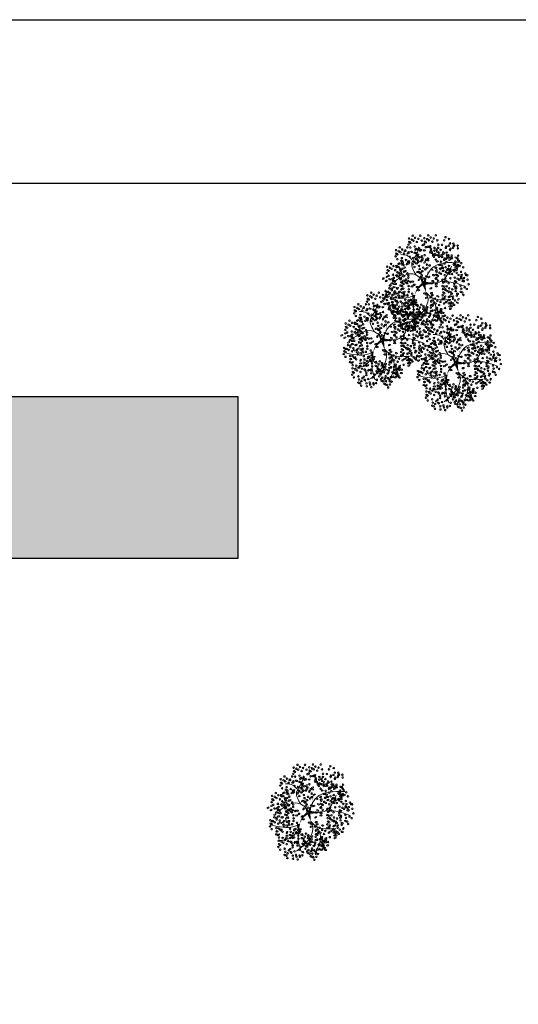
# Model space of a CAD drawing. Header units: millimetres. Extents: x 62 to 2583, y 6 to 513.
# Tile 14 of 20: x 2242 to 2266, y 465 to 513. Entities that reach past the tile are written whole.
import ezdxf

# ---------------------------------------------------------------- set-up
doc = ezdxf.new("R2010")
doc.units = ezdxf.units.MM
doc.linetypes.add('ACAD_ISO04W100', pattern=[30, 24, -3, 0, -3])
doc.layers.add('01 - Vegetación', color=3, linetype='Continuous', lineweight=0)
doc.layers.add('Cotas', color=3, linetype='Continuous')
doc.layers.add('PAREDE', color=6, linetype='Continuous')

# ---------------------------------------------------------------- blocks, each defined once
blk = doc.blocks.new('17')
at = {"layer": '01 - Vegetación'}
for points in [[(4495.84, 1680.23, 1.33, 0.0221, 0.199177), (4489.97, 1684.48, 0.0221, 0.0221, 1.224983)], [(4496.02, 1680.23, 1.33, 0.0221, 0.286986), (4500.47, 1683.82, 0.0221, 0.0221, -1.494927)], [(4496.02, 1679.76, 1.77, 0.0221, 0), (4491.39, 1678.53, 0.0221, 0.0221, 0)], [(4496.02, 1679.66, 1.77, 0.0221, 0), (4500.28, 1678.15, 0.0221, 0.0221, 0)], [(4496.4, 1679.85, 1.77, 0.0221, 0.074947), (4496.4, 1672.95, 0.0221, 0.0221, 0.762797)], [(4497.07, 1679.43, 0.133, 0.0221, 0.381476), (4512.91, 1682.47, 0.0221, 0.0221, -1.841687)]]:
    blk.add_lwpolyline(points, format="xyseb", dxfattribs=at)
for points in [[(4487.73, 1684.98), (4483.44, 1688.25), (4481.42, 1694.81)], [(4490, 1684.47), (4488.83, 1687.51), (4489.5, 1699.09)], [(4497.83, 1680.19), (4501.11, 1685.48), (4497.33, 1694.81)], [(4508.5, 1685.98), (4510.45, 1688), (4511.21, 1691.78)], [(4490, 1684.47), (4482.94, 1685.23), (4475.36, 1683.47)], [(4491.39, 1678.53), (4489.02, 1677.58), (4485.46, 1677.92), (4475.87, 1685.99)], [(4500.47, 1683.82), (4506.92, 1685.99), (4511.46, 1683.47), (4515.25, 1682.46)], [(4497.07, 1679.43), (4503.89, 1675.65), (4507.17, 1660.78)], [(4488.74, 1675.4), (4484.7, 1673.64), (4475.11, 1676.16)], [(4491.39, 1678.53), (4489, 1675.9), (4487.73, 1665.57)], [(4496.57, 1678.43), (4497.07, 1670.86), (4505.15, 1665.32)], [(4497.07, 1670.11), (4496.82, 1665.57), (4494.55, 1658.01)]]:
    blk.add_spline(points, degree=3, dxfattribs=at)
blk = doc.blocks.new('16')
at = {"layer": '01 - Vegetación'}
h = blk.add_hatch(color=40, dxfattribs=at)
h.set_gradient(color1=(255, 191, 0), color2=(223, 255, 127), rotation=180, centered=1, tint=1, name='INVSPHERICAL')
edge = h.paths.add_edge_path()
edge.add_ellipse((4538.847, 1678.642), major_axis=(-0.0033, 0.0777), ratio=0.578492, start_angle=0, end_angle=360, ccw=False)
edge = h.paths.add_edge_path()
edge.add_ellipse((4538.961, 1678.487), major_axis=(-0.0349, 0.0695), ratio=0.578492, start_angle=0, end_angle=360, ccw=False)
edge = h.paths.add_edge_path()
edge.add_ellipse((4538.69, 1678.926), major_axis=(-0.0594, 0.0503), ratio=0.578492, start_angle=0, end_angle=360, ccw=False)
edge = h.paths.add_edge_path()
edge.add_ellipse((4538.676, 1678.266), major_axis=(-0.0033, 0.0777), ratio=0.578492, start_angle=0, end_angle=360, ccw=False)
edge = h.paths.add_edge_path()
edge.add_ellipse((4541.23, 1679.281), major_axis=(0.0274, 0.0728), ratio=0.578492, start_angle=0, end_angle=360, ccw=False)
edge = h.paths.add_edge_path()
edge.add_ellipse((4540.829, 1679.36), major_axis=(-0.0349, 0.0695), ratio=0.578492, start_angle=0, end_angle=360, ccw=False)
edge = h.paths.add_edge_path()
edge.add_ellipse((4541.174, 1679.607), major_axis=(-0.0349, 0.0695), ratio=0.578492, start_angle=0, end_angle=360, ccw=False)
edge = h.paths.add_edge_path()
edge.add_ellipse((4541.072, 1679.421), major_axis=(0.0274, 0.0728), ratio=0.578492, start_angle=0, end_angle=360, ccw=False)
edge = h.paths.add_edge_path()
edge.add_ellipse((4540.113, 1679.632), major_axis=(-0.0349, 0.0695), ratio=0.578492, start_angle=0, end_angle=360, ccw=False)
edge = h.paths.add_edge_path()
edge.add_ellipse((4540.279, 1679.843), major_axis=(-0.0349, 0.0695), ratio=0.578492, start_angle=0, end_angle=360, ccw=False)
edge = h.paths.add_edge_path()
edge.add_ellipse((4540.165, 1679.999), major_axis=(-0.0033, 0.0777), ratio=0.578492, start_angle=0, end_angle=360, ccw=False)
edge = h.paths.add_edge_path()
edge.add_ellipse((4540.499, 1679.956), major_axis=(-0.0033, 0.0777), ratio=0.578492, start_angle=0, end_angle=360, ccw=False)
edge = h.paths.add_edge_path()
edge.add_ellipse((4540.629, 1679.513), major_axis=(-0.0594, 0.0503), ratio=0.578492, start_angle=0, end_angle=360, ccw=False)
edge = h.paths.add_edge_path()
edge.add_ellipse((4540.551, 1680.278), major_axis=(0.0274, 0.0728), ratio=0.578492, start_angle=0, end_angle=360, ccw=False)
edge = h.paths.add_edge_path()
edge.add_ellipse((4539.201, 1679.744), major_axis=(-0.0033, 0.0777), ratio=0.578492, start_angle=0, end_angle=360, ccw=False)
edge = h.paths.add_edge_path()
edge.add_ellipse((4539.14, 1679.893), major_axis=(0.0274, 0.0728), ratio=0.578492, start_angle=0, end_angle=360, ccw=False)
edge = h.paths.add_edge_path()
edge.add_ellipse((4539.208, 1680.126), major_axis=(-0.0033, 0.0777), ratio=0.578492, start_angle=0, end_angle=360, ccw=False)
edge = h.paths.add_edge_path()
edge.add_ellipse((4538.979, 1680.681), major_axis=(-0.0594, 0.0503), ratio=0.578492, start_angle=0, end_angle=360, ccw=False)
edge = h.paths.add_edge_path()
edge.add_ellipse((4538.577, 1680.728), major_axis=(-0.0033, 0.0777), ratio=0.578492, start_angle=0, end_angle=360, ccw=False)
edge = h.paths.add_edge_path()
edge.add_ellipse((4538.926, 1680.033), major_axis=(0.0274, 0.0728), ratio=0.578492, start_angle=0, end_angle=360, ccw=False)
edge = h.paths.add_edge_path()
edge.add_ellipse((4538.95, 1679.842), major_axis=(0.0274, 0.0728), ratio=0.578492, start_angle=0, end_angle=360, ccw=False)
edge = h.paths.add_edge_path()
edge.add_ellipse((4538.621, 1680.191), major_axis=(-0.0349, 0.0695), ratio=0.578492, start_angle=0, end_angle=360, ccw=False)
edge = h.paths.add_edge_path()
edge.add_ellipse((4538.328, 1680.411), major_axis=(0.0274, 0.0728), ratio=0.578492, start_angle=0, end_angle=360, ccw=False)
edge = h.paths.add_edge_path()
edge.add_ellipse((4538.283, 1680.138), major_axis=(-0.0594, 0.0503), ratio=0.578492, start_angle=0, end_angle=360, ccw=False)
edge = h.paths.add_edge_path()
edge.add_ellipse((4538.32, 1679.993), major_axis=(-0.0594, 0.0503), ratio=0.578492, start_angle=0, end_angle=360, ccw=False)
edge = h.paths.add_edge_path()
edge.add_ellipse((4538.755, 1680.687), major_axis=(-0.0033, 0.0777), ratio=0.578492, start_angle=0, end_angle=360, ccw=False)
edge = h.paths.add_edge_path()
edge.add_ellipse((4538.834, 1681.261), major_axis=(-0.0349, 0.0695), ratio=0.578492, start_angle=0, end_angle=360, ccw=False)
edge = h.paths.add_edge_path()
edge.add_ellipse((4539.054, 1681.374), major_axis=(-0.0033, 0.0777), ratio=0.578492, start_angle=0, end_angle=360, ccw=False)
edge = h.paths.add_edge_path()
edge.add_ellipse((4539.147, 1681.076), major_axis=(-0.0594, 0.0503), ratio=0.578492, start_angle=0, end_angle=360, ccw=False)
edge = h.paths.add_edge_path()
edge.add_ellipse((4539.52, 1680.541), major_axis=(-0.0033, 0.0777), ratio=0.578492, start_angle=0, end_angle=360, ccw=False)
edge = h.paths.add_edge_path()
edge.add_ellipse((4539.459, 1680.689), major_axis=(0.0274, 0.0728), ratio=0.578492, start_angle=0, end_angle=360, ccw=False)
edge = h.paths.add_edge_path()
edge.add_ellipse((4539.527, 1680.923), major_axis=(-0.0033, 0.0777), ratio=0.578492, start_angle=0, end_angle=360, ccw=False)
edge = h.paths.add_edge_path()
edge.add_ellipse((4539.265, 1681.244), major_axis=(0.0274, 0.0728), ratio=0.578492, start_angle=0, end_angle=360, ccw=False)
edge = h.paths.add_edge_path()
edge.add_ellipse((4539.188, 1677.478), major_axis=(-0.0594, 0.0503), ratio=0.578492, start_angle=0, end_angle=360, ccw=False)
edge = h.paths.add_edge_path()
edge.add_ellipse((4539.473, 1678.19), major_axis=(0.0274, 0.0728), ratio=0.578492, start_angle=0, end_angle=360, ccw=False)
edge = h.paths.add_edge_path()
edge.add_ellipse((4540.696, 1678.325), major_axis=(0.0274, 0.0728), ratio=0.578492, start_angle=0, end_angle=360, ccw=False)
edge = h.paths.add_edge_path()
edge.add_ellipse((4540.33, 1678.305), major_axis=(-0.0033, 0.0777), ratio=0.578492, start_angle=0, end_angle=360, ccw=False)
edge = h.paths.add_edge_path()
edge.add_ellipse((4540.174, 1678.307), major_axis=(-0.0033, 0.0777), ratio=0.578492, start_angle=0, end_angle=360, ccw=False)
edge = h.paths.add_edge_path()
edge.add_ellipse((4540.488, 1677.717), major_axis=(-0.0594, 0.0503), ratio=0.578492, start_angle=0, end_angle=360, ccw=False)
edge = h.paths.add_edge_path()
edge.add_ellipse((4540.676, 1677.675), major_axis=(-0.0594, 0.0503), ratio=0.578492, start_angle=0, end_angle=360, ccw=False)
edge = h.paths.add_edge_path()
edge.add_ellipse((4539.469, 1677.341), major_axis=(-0.0033, 0.0777), ratio=0.578492, start_angle=0, end_angle=360, ccw=False)
edge = h.paths.add_edge_path()
edge.add_ellipse((4539.773, 1677.406), major_axis=(-0.0594, 0.0503), ratio=0.578492, start_angle=0, end_angle=360, ccw=False)
edge = h.paths.add_edge_path()
edge.add_ellipse((4539.631, 1677.23), major_axis=(-0.0349, 0.0695), ratio=0.578492, start_angle=0, end_angle=360, ccw=False)
edge = h.paths.add_edge_path()
edge.add_ellipse((4539.445, 1677.695), major_axis=(-0.0594, 0.0503), ratio=0.578492, start_angle=0, end_angle=360, ccw=False)
edge = h.paths.add_edge_path()
edge.add_ellipse((4542.676, 1679.136), major_axis=(-0.0033, 0.0777), ratio=0.578492, start_angle=0, end_angle=360, ccw=False)
edge = h.paths.add_edge_path()
edge.add_ellipse((4542.661, 1679.428), major_axis=(-0.0033, 0.0777), ratio=0.578492, start_angle=0, end_angle=360, ccw=False)
edge = h.paths.add_edge_path()
edge.add_ellipse((4542.742, 1679.554), major_axis=(-0.0033, 0.0777), ratio=0.578492, start_angle=0, end_angle=360, ccw=False)
edge = h.paths.add_edge_path()
edge.add_ellipse((4542.776, 1679.728), major_axis=(-0.0349, 0.0695), ratio=0.578492, start_angle=0, end_angle=360, ccw=False)
edge = h.paths.add_edge_path()
edge.add_ellipse((4542.477, 1679.745), major_axis=(0.0274, 0.0728), ratio=0.578492, start_angle=0, end_angle=360, ccw=False)
edge = h.paths.add_edge_path()
edge.add_ellipse((4542.578, 1680.02), major_axis=(0.0274, 0.0728), ratio=0.578492, start_angle=0, end_angle=360, ccw=False)
edge = h.paths.add_edge_path()
edge.add_ellipse((4542.466, 1680.268), major_axis=(-0.0349, 0.0695), ratio=0.578492, start_angle=0, end_angle=360, ccw=False)
edge = h.paths.add_edge_path()
edge.add_ellipse((4542.632, 1680.479), major_axis=(-0.0349, 0.0695), ratio=0.578492, start_angle=0, end_angle=360, ccw=False)
edge = h.paths.add_edge_path()
edge.add_ellipse((4542.359, 1679.577), major_axis=(-0.0594, 0.0503), ratio=0.578492, start_angle=0, end_angle=360, ccw=False)
edge = h.paths.add_edge_path()
edge.add_ellipse((4542.171, 1679.619), major_axis=(-0.0594, 0.0503), ratio=0.578492, start_angle=0, end_angle=360, ccw=False)
edge = h.paths.add_edge_path()
edge.add_ellipse((4542.246, 1679.328), major_axis=(-0.0594, 0.0503), ratio=0.578492, start_angle=0, end_angle=360, ccw=False)
edge = h.paths.add_edge_path()
edge.add_ellipse((4542.369, 1678.498), major_axis=(0.0274, 0.0728), ratio=0.578492, start_angle=0, end_angle=360, ccw=False)
edge = h.paths.add_edge_path()
edge.add_ellipse((4542.902, 1678.749), major_axis=(-0.0349, 0.0695), ratio=0.578492, start_angle=0, end_angle=360, ccw=False)
edge = h.paths.add_edge_path()
edge.add_ellipse((4542.925, 1678.897), major_axis=(-0.0349, 0.0695), ratio=0.578492, start_angle=0, end_angle=360, ccw=False)
edge = h.paths.add_edge_path()
edge.add_ellipse((4542.628, 1678.671), major_axis=(-0.0033, 0.0777), ratio=0.578492, start_angle=0, end_angle=360, ccw=False)
edge = h.paths.add_edge_path()
edge.add_ellipse((4542.11, 1678.896), major_axis=(-0.0349, 0.0695), ratio=0.578492, start_angle=0, end_angle=360, ccw=False)
edge = h.paths.add_edge_path()
edge.add_ellipse((4542.34, 1678.18), major_axis=(-0.0349, 0.0695), ratio=0.578492, start_angle=0, end_angle=360, ccw=False)
edge = h.paths.add_edge_path()
edge.add_ellipse((4538.137, 1679.191), major_axis=(-0.0349, 0.0695), ratio=0.578492, start_angle=0, end_angle=360, ccw=False)
edge = h.paths.add_edge_path()
edge.add_ellipse((4538.099, 1678.758), major_axis=(-0.0594, 0.0503), ratio=0.578492, start_angle=0, end_angle=360, ccw=False)
edge = h.paths.add_edge_path()
edge.add_ellipse((4537.796, 1678.552), major_axis=(0.0274, 0.0728), ratio=0.578492, start_angle=0, end_angle=360, ccw=False)
edge = h.paths.add_edge_path()
edge.add_ellipse((4537.776, 1678.277), major_axis=(-0.0033, 0.0777), ratio=0.578492, start_angle=0, end_angle=360, ccw=False)
edge = h.paths.add_edge_path()
edge.add_ellipse((4539.181, 1678.6), major_axis=(-0.0033, 0.0777), ratio=0.578492, start_angle=0, end_angle=360, ccw=False)
edge = h.paths.add_edge_path()
edge.add_ellipse((4538.502, 1678.968), major_axis=(-0.0594, 0.0503), ratio=0.578492, start_angle=0, end_angle=360, ccw=False)
edge = h.paths.add_edge_path()
edge.add_ellipse((4538.615, 1679.216), major_axis=(-0.0594, 0.0503), ratio=0.578492, start_angle=0, end_angle=360, ccw=False)
edge = h.paths.add_edge_path()
edge.add_ellipse((4538.188, 1679.557), major_axis=(-0.0033, 0.0777), ratio=0.578492, start_angle=0, end_angle=360, ccw=False)
edge = h.paths.add_edge_path()
edge.add_ellipse((4538.203, 1679.265), major_axis=(-0.0033, 0.0777), ratio=0.578492, start_angle=0, end_angle=360, ccw=False)
edge = h.paths.add_edge_path()
edge.add_ellipse((4538.285, 1679.391), major_axis=(-0.0033, 0.0777), ratio=0.578492, start_angle=0, end_angle=360, ccw=False)
edge = h.paths.add_edge_path()
edge.add_ellipse((4538.856, 1679.647), major_axis=(-0.0349, 0.0695), ratio=0.578492, start_angle=0, end_angle=360, ccw=False)
edge = h.paths.add_edge_path()
edge.add_ellipse((4538.272, 1678.751), major_axis=(0.0274, 0.0728), ratio=0.578492, start_angle=0, end_angle=360, ccw=False)
edge = h.paths.add_edge_path()
edge.add_ellipse((4540.863, 1678.985), major_axis=(0.0274, 0.0728), ratio=0.578492, start_angle=0, end_angle=360, ccw=False)
edge = h.paths.add_edge_path()
edge.add_ellipse((4540.823, 1678.811), major_axis=(-0.0349, 0.0695), ratio=0.578492, start_angle=0, end_angle=360, ccw=False)
edge = h.paths.add_edge_path()
edge.add_ellipse((4541.446, 1678.949), major_axis=(-0.0349, 0.0695), ratio=0.578492, start_angle=0, end_angle=360, ccw=False)
edge = h.paths.add_edge_path()
edge.add_ellipse((4540.434, 1680.393), major_axis=(-0.0033, 0.0777), ratio=0.578492, start_angle=0, end_angle=360, ccw=False)
edge = h.paths.add_edge_path()
edge.add_ellipse((4540.419, 1680.685), major_axis=(-0.0033, 0.0777), ratio=0.578492, start_angle=0, end_angle=360, ccw=False)
edge = h.paths.add_edge_path()
edge.add_ellipse((4539.773, 1680.547), major_axis=(-0.0349, 0.0695), ratio=0.578492, start_angle=0, end_angle=360, ccw=False)
edge = h.paths.add_edge_path()
edge.add_ellipse((4539.782, 1680.87), major_axis=(-0.0349, 0.0695), ratio=0.578492, start_angle=0, end_angle=360, ccw=False)
edge = h.paths.add_edge_path()
edge.add_ellipse((4539.668, 1681.126), major_axis=(0.0274, 0.0728), ratio=0.578492, start_angle=0, end_angle=360, ccw=False)
edge = h.paths.add_edge_path()
edge.add_ellipse((4540.336, 1681.276), major_axis=(0.0274, 0.0728), ratio=0.578492, start_angle=0, end_angle=360, ccw=False)
edge = h.paths.add_edge_path()
edge.add_ellipse((4540.381, 1681.413), major_axis=(-0.0349, 0.0695), ratio=0.578492, start_angle=0, end_angle=360, ccw=False)
edge = h.paths.add_edge_path()
edge.add_ellipse((4540.225, 1681.525), major_axis=(-0.0349, 0.0695), ratio=0.578492, start_angle=0, end_angle=360, ccw=False)
edge = h.paths.add_edge_path()
edge.add_ellipse((4540.009, 1681.424), major_axis=(-0.0033, 0.0777), ratio=0.578492, start_angle=0, end_angle=360, ccw=False)
edge = h.paths.add_edge_path()
edge.add_ellipse((4540.106, 1681.258), major_axis=(-0.0033, 0.0777), ratio=0.578492, start_angle=0, end_angle=360, ccw=False)
edge = h.paths.add_edge_path()
edge.add_ellipse((4540.036, 1680.989), major_axis=(-0.0594, 0.0503), ratio=0.578492, start_angle=0, end_angle=360, ccw=False)
edge = h.paths.add_edge_path()
edge.add_ellipse((4539.967, 1680.73), major_axis=(-0.0594, 0.0503), ratio=0.578492, start_angle=0, end_angle=360, ccw=False)
edge = h.paths.add_edge_path()
edge.add_ellipse((4541.92, 1680.217), major_axis=(-0.0033, 0.0777), ratio=0.578492, start_angle=0, end_angle=360, ccw=False)
edge = h.paths.add_edge_path()
edge.add_ellipse((4541.222, 1680.466), major_axis=(-0.0349, 0.0695), ratio=0.578492, start_angle=0, end_angle=360, ccw=False)
edge = h.paths.add_edge_path()
edge.add_ellipse((4541.387, 1680.676), major_axis=(-0.0349, 0.0695), ratio=0.578492, start_angle=0, end_angle=360, ccw=False)
edge = h.paths.add_edge_path()
edge.add_ellipse((4541.251, 1680.784), major_axis=(0.0274, 0.0728), ratio=0.578492, start_angle=0, end_angle=360, ccw=False)
edge = h.paths.add_edge_path()
edge.add_ellipse((4541.818, 1680.659), major_axis=(0.0274, 0.0728), ratio=0.578492, start_angle=0, end_angle=360, ccw=False)
edge = h.paths.add_edge_path()
edge.add_ellipse((4541.942, 1680.743), major_axis=(0.0274, 0.0728), ratio=0.578492, start_angle=0, end_angle=360, ccw=False)
edge = h.paths.add_edge_path()
edge.add_ellipse((4541.762, 1680.886), major_axis=(-0.0349, 0.0695), ratio=0.578492, start_angle=0, end_angle=360, ccw=False)
edge = h.paths.add_edge_path()
edge.add_ellipse((4541.592, 1681.082), major_axis=(-0.0033, 0.0777), ratio=0.578492, start_angle=0, end_angle=360, ccw=False)
edge = h.paths.add_edge_path()
edge.add_ellipse((4541.511, 1680.956), major_axis=(-0.0033, 0.0777), ratio=0.578492, start_angle=0, end_angle=360, ccw=False)
edge = h.paths.add_edge_path()
edge.add_ellipse((4541.775, 1680.201), major_axis=(-0.0594, 0.0503), ratio=0.578492, start_angle=0, end_angle=360, ccw=False)
edge = h.paths.add_edge_path()
edge.add_ellipse((4541.737, 1680.346), major_axis=(-0.0594, 0.0503), ratio=0.578492, start_angle=0, end_angle=360, ccw=False)
edge = h.paths.add_edge_path()
edge.add_ellipse((4541.843, 1679.118), major_axis=(-0.0594, 0.0503), ratio=0.578492, start_angle=0, end_angle=360, ccw=False)
edge = h.paths.add_edge_path()
edge.add_ellipse((4541.881, 1679.551), major_axis=(-0.0349, 0.0695), ratio=0.578492, start_angle=0, end_angle=360, ccw=False)
edge = h.paths.add_edge_path()
edge.add_ellipse((4542.015, 1679.29), major_axis=(-0.0349, 0.0695), ratio=0.578492, start_angle=0, end_angle=360, ccw=False)
edge = h.paths.add_edge_path()
edge.add_ellipse((4541.91, 1679.869), major_axis=(0.0274, 0.0728), ratio=0.578492, start_angle=0, end_angle=360, ccw=False)
edge = h.paths.add_edge_path()
edge.add_ellipse((4541.769, 1679.666), major_axis=(-0.0033, 0.0777), ratio=0.578492, start_angle=0, end_angle=360, ccw=False)
edge = h.paths.add_edge_path()
edge.add_ellipse((4539.676, 1679.115), major_axis=(-0.0033, 0.0777), ratio=0.578492, start_angle=0, end_angle=360, ccw=False)
edge = h.paths.add_edge_path()
edge.add_ellipse((4539.594, 1678.989), major_axis=(-0.0033, 0.0777), ratio=0.578492, start_angle=0, end_angle=360, ccw=False)
edge = h.paths.add_edge_path()
edge.add_ellipse((4539.898, 1679.531), major_axis=(-0.0033, 0.0777), ratio=0.578492, start_angle=0, end_angle=360, ccw=False)
edge = h.paths.add_edge_path()
edge.add_ellipse((4539.697, 1678.641), major_axis=(-0.0349, 0.0695), ratio=0.578492, start_angle=0, end_angle=360, ccw=False)
edge = h.paths.add_edge_path()
edge.add_ellipse((4539.398, 1678.691), major_axis=(-0.0349, 0.0695), ratio=0.578492, start_angle=0, end_angle=360, ccw=False)
edge = h.paths.add_edge_path()
edge.add_ellipse((4539.555, 1678.579), major_axis=(-0.0349, 0.0695), ratio=0.578492, start_angle=0, end_angle=360, ccw=False)
edge = h.paths.add_edge_path()
edge.add_ellipse((4540.714, 1679.167), major_axis=(0.0274, 0.0728), ratio=0.578492, start_angle=0, end_angle=360, ccw=False)
edge = h.paths.add_edge_path()
edge.add_ellipse((4540.549, 1681.79), major_axis=(-0.0349, 0.0695), ratio=0.578492, start_angle=0, end_angle=360, ccw=False)
edge = h.paths.add_edge_path()
edge.add_ellipse((4540.715, 1682.001), major_axis=(-0.0349, 0.0695), ratio=0.578492, start_angle=0, end_angle=360, ccw=False)
edge = h.paths.add_edge_path()
edge.add_ellipse((4540.848, 1681.741), major_axis=(-0.0349, 0.0695), ratio=0.578492, start_angle=0, end_angle=360, ccw=False)
edge = h.paths.add_edge_path()
edge.add_ellipse((4540.661, 1681.542), major_axis=(0.0274, 0.0728), ratio=0.578492, start_angle=0, end_angle=360, ccw=False)
edge = h.paths.add_edge_path()
edge.add_ellipse((4540.684, 1681.351), major_axis=(0.0274, 0.0728), ratio=0.578492, start_angle=0, end_angle=360, ccw=False)
edge = h.paths.add_edge_path()
edge.add_ellipse((4540.56, 1681.267), major_axis=(0.0274, 0.0728), ratio=0.578492, start_angle=0, end_angle=360, ccw=False)
edge = h.paths.add_edge_path()
edge.add_ellipse((4540.528, 1678.539), major_axis=(0.0274, 0.0728), ratio=0.578492, start_angle=0, end_angle=360, ccw=False)
edge = h.paths.add_edge_path()
edge.add_ellipse((4540.38, 1678.647), major_axis=(0.0274, 0.0728), ratio=0.578492, start_angle=0, end_angle=360, ccw=False)
edge = h.paths.add_edge_path()
edge.add_ellipse((4540.034, 1678.678), major_axis=(-0.0349, 0.0695), ratio=0.578492, start_angle=0, end_angle=360, ccw=False)
edge = h.paths.add_edge_path()
edge.add_ellipse((4540.944, 1678.493), major_axis=(0.0274, 0.0728), ratio=0.578492, start_angle=0, end_angle=360, ccw=False)
edge = h.paths.add_edge_path()
edge.add_ellipse((4541.625, 1678.77), major_axis=(-0.0349, 0.0695), ratio=0.578492, start_angle=0, end_angle=360, ccw=False)
edge = h.paths.add_edge_path()
edge.add_ellipse((4541.994, 1678.887), major_axis=(0.0274, 0.0728), ratio=0.578492, start_angle=0, end_angle=360, ccw=False)
edge = h.paths.add_edge_path()
edge.add_ellipse((4541.336, 1678.598), major_axis=(0.0274, 0.0728), ratio=0.578492, start_angle=0, end_angle=360, ccw=False)
edge = h.paths.add_edge_path()
edge.add_ellipse((4539.381, 1678.993), major_axis=(-0.0349, 0.0695), ratio=0.578492, start_angle=0, end_angle=360, ccw=False)
edge = h.paths.add_edge_path()
edge.add_ellipse((4540.938, 1681.079), major_axis=(-0.0033, 0.0777), ratio=0.578492, start_angle=0, end_angle=360, ccw=False)
edge = h.paths.add_edge_path()
edge.add_ellipse((4540.699, 1680.759), major_axis=(-0.0594, 0.0503), ratio=0.578492, start_angle=0, end_angle=360, ccw=False)
edge = h.paths.add_edge_path()
edge.add_ellipse((4540.908, 1680.857), major_axis=(-0.0349, 0.0695), ratio=0.578492, start_angle=0, end_angle=360, ccw=False)
edge = h.paths.add_edge_path()
edge.add_ellipse((4540.863, 1680.561), major_axis=(-0.0349, 0.0695), ratio=0.578492, start_angle=0, end_angle=360, ccw=False)
edge = h.paths.add_edge_path()
edge.add_ellipse((4540.564, 1680.61), major_axis=(-0.0349, 0.0695), ratio=0.578492, start_angle=0, end_angle=360, ccw=False)
edge = h.paths.add_edge_path()
edge.add_ellipse((4539.771, 1681.729), major_axis=(-0.0349, 0.0695), ratio=0.578492, start_angle=0, end_angle=360, ccw=False)
edge = h.paths.add_edge_path()
edge.add_ellipse((4540.968, 1678.302), major_axis=(0.0274, 0.0728), ratio=0.578492, start_angle=0, end_angle=360, ccw=False)
edge = h.paths.add_edge_path()
edge.add_ellipse((4541.908, 1678.227), major_axis=(-0.0033, 0.0777), ratio=0.578492, start_angle=0, end_angle=360, ccw=False)
edge = h.paths.add_edge_path()
edge.add_ellipse((4541.283, 1678.297), major_axis=(-0.0349, 0.0695), ratio=0.578492, start_angle=0, end_angle=360, ccw=False)
edge = h.paths.add_edge_path()
edge.add_ellipse((4541.463, 1678.333), major_axis=(-0.0349, 0.0695), ratio=0.578492, start_angle=0, end_angle=360, ccw=False)
edge = h.paths.add_edge_path()
edge.add_ellipse((4538.021, 1678.159), major_axis=(0.0274, 0.0728), ratio=0.578492, start_angle=0, end_angle=360, ccw=False)
edge = h.paths.add_edge_path()
edge.add_ellipse((4537.772, 1677.992), major_axis=(0.0274, 0.0728), ratio=0.578492, start_angle=0, end_angle=360, ccw=False)
edge = h.paths.add_edge_path()
edge.add_ellipse((4538.082, 1677.841), major_axis=(-0.0033, 0.0777), ratio=0.578492, start_angle=0, end_angle=360, ccw=False)
edge = h.paths.add_edge_path()
edge.add_ellipse((4538.572, 1677.966), major_axis=(-0.0349, 0.0695), ratio=0.578492, start_angle=0, end_angle=360, ccw=False)
edge = h.paths.add_edge_path()
edge.add_ellipse((4538.311, 1677.99), major_axis=(0.0274, 0.0728), ratio=0.578492, start_angle=0, end_angle=360, ccw=False)
edge = h.paths.add_edge_path()
edge.add_ellipse((4538.394, 1678.174), major_axis=(0.0274, 0.0728), ratio=0.578492, start_angle=0, end_angle=360, ccw=False)
edge = h.paths.add_edge_path()
edge.add_ellipse((4538.776, 1677.355), major_axis=(-0.0349, 0.0695), ratio=0.578492, start_angle=0, end_angle=360, ccw=False)
edge = h.paths.add_edge_path()
edge.add_ellipse((4538.597, 1677.319), major_axis=(-0.0349, 0.0695), ratio=0.578492, start_angle=0, end_angle=360, ccw=False)
edge = h.paths.add_edge_path()
edge.add_ellipse((4539.063, 1677.621), major_axis=(-0.0349, 0.0695), ratio=0.578492, start_angle=0, end_angle=360, ccw=False)
edge = h.paths.add_edge_path()
edge.add_ellipse((4539.033, 1676.828), major_axis=(0.0274, 0.0728), ratio=0.578492, start_angle=0, end_angle=360, ccw=False)
edge = h.paths.add_edge_path()
edge.add_ellipse((4539.009, 1677.162), major_axis=(0.0274, 0.0728), ratio=0.578492, start_angle=0, end_angle=360, ccw=False)
edge = h.paths.add_edge_path()
edge.add_ellipse((4538.885, 1677.078), major_axis=(0.0274, 0.0728), ratio=0.578492, start_angle=0, end_angle=360, ccw=False)
edge = h.paths.add_edge_path()
edge.add_ellipse((4539.054, 1677.298), major_axis=(-0.0349, 0.0695), ratio=0.578492, start_angle=0, end_angle=360, ccw=False)
edge = h.paths.add_edge_path()
edge.add_ellipse((4542.221, 1677.913), major_axis=(-0.0033, 0.0777), ratio=0.578492, start_angle=0, end_angle=360, ccw=False)
edge = h.paths.add_edge_path()
edge.add_ellipse((4542.451, 1677.771), major_axis=(-0.0349, 0.0695), ratio=0.578492, start_angle=0, end_angle=360, ccw=False)
edge = h.paths.add_edge_path()
edge.add_ellipse((4541.18, 1677.355), major_axis=(-0.0349, 0.0695), ratio=0.578492, start_angle=0, end_angle=360, ccw=False)
edge = h.paths.add_edge_path()
edge.add_ellipse((4541.671, 1678.102), major_axis=(-0.0033, 0.0777), ratio=0.578492, start_angle=0, end_angle=360, ccw=False)
edge = h.paths.add_edge_path()
edge.add_ellipse((4541.411, 1678.017), major_axis=(-0.0033, 0.0777), ratio=0.578492, start_angle=0, end_angle=360, ccw=False)
edge = h.paths.add_edge_path()
edge.add_ellipse((4542.075, 1677.637), major_axis=(-0.0594, 0.0503), ratio=0.578492, start_angle=0, end_angle=360, ccw=False)
edge = h.paths.add_edge_path()
edge.add_ellipse((4541.252, 1677.826), major_axis=(-0.0349, 0.0695), ratio=0.578492, start_angle=0, end_angle=360, ccw=False)
edge = h.paths.add_edge_path()
edge.add_ellipse((4541.596, 1676.853), major_axis=(-0.0033, 0.0777), ratio=0.578492, start_angle=0, end_angle=360, ccw=False)
edge = h.paths.add_edge_path()
edge.add_ellipse((4541.655, 1677.018), major_axis=(-0.0033, 0.0777), ratio=0.578492, start_angle=0, end_angle=360, ccw=False)
edge = h.paths.add_edge_path()
edge.add_ellipse((4542.033, 1677.371), major_axis=(-0.0349, 0.0695), ratio=0.578492, start_angle=0, end_angle=360, ccw=False)
edge = h.paths.add_edge_path()
edge.add_ellipse((4542.19, 1677.259), major_axis=(-0.0349, 0.0695), ratio=0.578492, start_angle=0, end_angle=360, ccw=False)
edge = h.paths.add_edge_path()
edge.add_ellipse((4542.168, 1676.931), major_axis=(0.0274, 0.0728), ratio=0.578492, start_angle=0, end_angle=360, ccw=False)
edge = h.paths.add_edge_path()
edge.add_ellipse((4542.176, 1677.433), major_axis=(-0.0349, 0.0695), ratio=0.578492, start_angle=0, end_angle=360, ccw=False)
edge = h.paths.add_edge_path()
edge.add_ellipse((4541.313, 1677.094), major_axis=(-0.0349, 0.0695), ratio=0.578492, start_angle=0, end_angle=360, ccw=False)
edge = h.paths.add_edge_path()
edge.add_ellipse((4541.359, 1677.391), major_axis=(-0.0349, 0.0695), ratio=0.578492, start_angle=0, end_angle=360, ccw=False)
edge = h.paths.add_edge_path()
edge.add_ellipse((4540.019, 1676.943), major_axis=(-0.0349, 0.0695), ratio=0.578492, start_angle=0, end_angle=360, ccw=False)
edge = h.paths.add_edge_path()
edge.add_ellipse((4539.641, 1676.826), major_axis=(0.0274, 0.0728), ratio=0.578492, start_angle=0, end_angle=360, ccw=False)
edge = h.paths.add_edge_path()
edge.add_ellipse((4539.262, 1676.754), major_axis=(-0.0594, 0.0503), ratio=0.578492, start_angle=0, end_angle=360, ccw=False)
edge = h.paths.add_edge_path()
edge.add_ellipse((4539.45, 1677.146), major_axis=(-0.0594, 0.0503), ratio=0.578492, start_angle=0, end_angle=360, ccw=False)
at = {"layer": '01 - Vegetación', "extrusion": (0, 0, -1)}
for centre, major_axis in [((4540.549, 1681.79), (-0.0349, 0.0695)), ((4540.715, 1682.001), (-0.0349, 0.0695)), ((4538.834, 1681.261), (-0.0349, 0.0695)), ((4539.054, 1681.374), (-0.0033, 0.0777)), ((4539.771, 1681.729), (-0.0349, 0.0695)), ((4540.009, 1681.424), (-0.0033, 0.0777)), ((4540.106, 1681.258), (-0.0033, 0.0777)), ((4540.225, 1681.525), (-0.0349, 0.0695)), ((4540.381, 1681.413), (-0.0349, 0.0695)), ((4540.848, 1681.741), (-0.0349, 0.0695)), ((4538.577, 1680.728), (-0.0033, 0.0777)), ((4538.755, 1680.687), (-0.0033, 0.0777)), ((4539.52, 1680.541), (-0.0033, 0.0777)), ((4539.527, 1680.923), (-0.0033, 0.0777)), ((4539.773, 1680.547), (-0.0349, 0.0695)), ((4539.782, 1680.87), (-0.0349, 0.0695)), ((4540.419, 1680.685), (-0.0033, 0.0777)), ((4540.564, 1680.61), (-0.0349, 0.0695)), ((4540.863, 1680.561), (-0.0349, 0.0695)), ((4540.908, 1680.857), (-0.0349, 0.0695)), ((4540.938, 1681.079), (-0.0033, 0.0777)), ((4541.222, 1680.466), (-0.0349, 0.0695)), ((4541.387, 1680.676), (-0.0349, 0.0695)), ((4541.511, 1680.956), (-0.0033, 0.0777)), ((4541.592, 1681.082), (-0.0033, 0.0777)), ((4541.762, 1680.886), (-0.0349, 0.0695)), ((4542.632, 1680.479), (-0.0349, 0.0695)), ((4538.621, 1680.191), (-0.0349, 0.0695)), ((4539.201, 1679.744), (-0.0033, 0.0777)), ((4539.208, 1680.126), (-0.0033, 0.0777)), ((4540.165, 1679.999), (-0.0033, 0.0777)), ((4540.279, 1679.843), (-0.0349, 0.0695)), ((4540.434, 1680.393), (-0.0033, 0.0777)), ((4540.499, 1679.956), (-0.0033, 0.0777)), ((4541.92, 1680.217), (-0.0033, 0.0777)), ((4542.466, 1680.268), (-0.0349, 0.0695)), ((4542.776, 1679.728), (-0.0349, 0.0695)), ((4538.137, 1679.191), (-0.0349, 0.0695)), ((4538.188, 1679.557), (-0.0033, 0.0777)), ((4538.203, 1679.265), (-0.0033, 0.0777)), ((4538.285, 1679.391), (-0.0033, 0.0777)), ((4538.856, 1679.647), (-0.0349, 0.0695)), ((4539.676, 1679.115), (-0.0033, 0.0777)), ((4539.898, 1679.531), (-0.0033, 0.0777)), ((4540.113, 1679.632), (-0.0349, 0.0695)), ((4540.829, 1679.36), (-0.0349, 0.0695)), ((4541.174, 1679.607), (-0.0349, 0.0695)), ((4541.769, 1679.666), (-0.0033, 0.0777)), ((4541.881, 1679.551), (-0.0349, 0.0695)), ((4542.015, 1679.29), (-0.0349, 0.0695)), ((4542.661, 1679.428), (-0.0033, 0.0777)), ((4542.676, 1679.136), (-0.0033, 0.0777)), ((4542.742, 1679.554), (-0.0033, 0.0777)), ((4538.847, 1678.642), (-0.0033, 0.0777)), ((4538.961, 1678.487), (-0.0349, 0.0695)), ((4539.181, 1678.6), (-0.0033, 0.0777)), ((4539.381, 1678.993), (-0.0349, 0.0695)), ((4539.398, 1678.691), (-0.0349, 0.0695)), ((4539.555, 1678.579), (-0.0349, 0.0695)), ((4539.594, 1678.989), (-0.0033, 0.0777)), ((4539.697, 1678.641), (-0.0349, 0.0695)), ((4540.034, 1678.678), (-0.0349, 0.0695)), ((4540.823, 1678.811), (-0.0349, 0.0695)), ((4541.446, 1678.949), (-0.0349, 0.0695)), ((4541.625, 1678.77), (-0.0349, 0.0695)), ((4542.11, 1678.896), (-0.0349, 0.0695)), ((4542.628, 1678.671), (-0.0033, 0.0777)), ((4542.902, 1678.749), (-0.0349, 0.0695)), ((4542.925, 1678.897), (-0.0349, 0.0695)), ((4537.776, 1678.277), (-0.0033, 0.0777)), ((4538.082, 1677.841), (-0.0033, 0.0777)), ((4538.572, 1677.966), (-0.0349, 0.0695)), ((4538.676, 1678.266), (-0.0033, 0.0777)), ((4540.174, 1678.307), (-0.0033, 0.0777)), ((4540.33, 1678.305), (-0.0033, 0.0777)), ((4541.252, 1677.826), (-0.0349, 0.0695)), ((4541.283, 1678.297), (-0.0349, 0.0695)), ((4541.411, 1678.017), (-0.0033, 0.0777)), ((4541.463, 1678.333), (-0.0349, 0.0695)), ((4541.671, 1678.102), (-0.0033, 0.0777)), ((4541.908, 1678.227), (-0.0033, 0.0777)), ((4542.221, 1677.913), (-0.0033, 0.0777)), ((4542.34, 1678.18), (-0.0349, 0.0695)), ((4542.451, 1677.771), (-0.0349, 0.0695)), ((4538.597, 1677.319), (-0.0349, 0.0695)), ((4538.776, 1677.355), (-0.0349, 0.0695)), ((4539.054, 1677.298), (-0.0349, 0.0695)), ((4539.063, 1677.621), (-0.0349, 0.0695)), ((4539.469, 1677.341), (-0.0033, 0.0777)), ((4539.631, 1677.23), (-0.0349, 0.0695)), ((4541.18, 1677.355), (-0.0349, 0.0695)), ((4541.313, 1677.094), (-0.0349, 0.0695)), ((4541.359, 1677.391), (-0.0349, 0.0695)), ((4541.655, 1677.018), (-0.0033, 0.0777)), ((4542.033, 1677.371), (-0.0349, 0.0695)), ((4542.176, 1677.433), (-0.0349, 0.0695)), ((4542.19, 1677.259), (-0.0349, 0.0695)), ((4540.019, 1676.943), (-0.0349, 0.0695)), ((4541.596, 1676.853), (-0.0033, 0.0777))]:
    blk.add_ellipse(centre, major_axis=major_axis, ratio=0.578492, start_param=3.141593, end_param=9.424778, dxfattribs=at)
for centre, major_axis in [((4539.265, 1681.244), (0.0274, 0.0728)), ((4539.668, 1681.126), (0.0274, 0.0728)), ((4540.336, 1681.276), (0.0274, 0.0728)), ((4540.56, 1681.267), (0.0274, 0.0728)), ((4540.661, 1681.542), (0.0274, 0.0728)), ((4540.684, 1681.351), (0.0274, 0.0728)), ((4538.328, 1680.411), (0.0274, 0.0728)), ((4538.979, 1680.681), (-0.0594, 0.0503)), ((4539.147, 1681.076), (-0.0594, 0.0503)), ((4539.459, 1680.689), (0.0274, 0.0728)), ((4539.967, 1680.73), (-0.0594, 0.0503)), ((4540.036, 1680.989), (-0.0594, 0.0503)), ((4540.699, 1680.759), (-0.0594, 0.0503)), ((4541.251, 1680.784), (0.0274, 0.0728)), ((4541.818, 1680.659), (0.0274, 0.0728)), ((4541.942, 1680.743), (0.0274, 0.0728)), ((4538.283, 1680.138), (-0.0594, 0.0503)), ((4538.32, 1679.993), (-0.0594, 0.0503)), ((4538.926, 1680.033), (0.0274, 0.0728)), ((4538.95, 1679.842), (0.0274, 0.0728)), ((4539.14, 1679.893), (0.0274, 0.0728)), ((4540.551, 1680.278), (0.0274, 0.0728)), ((4541.737, 1680.346), (-0.0594, 0.0503)), ((4541.775, 1680.201), (-0.0594, 0.0503)), ((4541.91, 1679.869), (0.0274, 0.0728)), ((4542.477, 1679.745), (0.0274, 0.0728)), ((4542.578, 1680.02), (0.0274, 0.0728)), ((4538.615, 1679.216), (-0.0594, 0.0503)), ((4540.629, 1679.513), (-0.0594, 0.0503)), ((4540.714, 1679.167), (0.0274, 0.0728)), ((4541.072, 1679.421), (0.0274, 0.0728)), ((4541.23, 1679.281), (0.0274, 0.0728)), ((4541.843, 1679.118), (-0.0594, 0.0503)), ((4542.171, 1679.619), (-0.0594, 0.0503)), ((4542.246, 1679.328), (-0.0594, 0.0503)), ((4542.359, 1679.577), (-0.0594, 0.0503)), ((4537.796, 1678.552), (0.0274, 0.0728)), ((4538.099, 1678.758), (-0.0594, 0.0503)), ((4538.272, 1678.751), (0.0274, 0.0728)), ((4538.502, 1678.968), (-0.0594, 0.0503)), ((4538.69, 1678.926), (-0.0594, 0.0503)), ((4540.38, 1678.647), (0.0274, 0.0728)), ((4540.528, 1678.539), (0.0274, 0.0728)), ((4540.863, 1678.985), (0.0274, 0.0728)), ((4540.944, 1678.493), (0.0274, 0.0728)), ((4541.336, 1678.598), (0.0274, 0.0728)), ((4541.994, 1678.887), (0.0274, 0.0728)), ((4542.369, 1678.498), (0.0274, 0.0728)), ((4537.772, 1677.992), (0.0274, 0.0728)), ((4538.021, 1678.159), (0.0274, 0.0728)), ((4538.311, 1677.99), (0.0274, 0.0728)), ((4538.394, 1678.174), (0.0274, 0.0728)), ((4539.445, 1677.695), (-0.0594, 0.0503)), ((4539.473, 1678.19), (0.0274, 0.0728)), ((4540.488, 1677.717), (-0.0594, 0.0503)), ((4540.676, 1677.675), (-0.0594, 0.0503)), ((4540.696, 1678.325), (0.0274, 0.0728)), ((4540.968, 1678.302), (0.0274, 0.0728)), ((4538.885, 1677.078), (0.0274, 0.0728)), ((4539.009, 1677.162), (0.0274, 0.0728)), ((4539.188, 1677.478), (-0.0594, 0.0503)), ((4539.45, 1677.146), (-0.0594, 0.0503)), ((4539.773, 1677.406), (-0.0594, 0.0503)), ((4542.075, 1677.637), (-0.0594, 0.0503)), ((4539.033, 1676.828), (0.0274, 0.0728)), ((4539.262, 1676.754), (-0.0594, 0.0503)), ((4539.641, 1676.826), (0.0274, 0.0728)), ((4542.168, 1676.931), (0.0274, 0.0728))]:
    blk.add_ellipse(centre, major_axis=major_axis, ratio=0.578492, dxfattribs=at)
blk = doc.blocks.new('18')
at = {"color": 60}
for centre in [(4488.87, 1699.94), (4490.32, 1699.58), (4492.13, 1699.76), (4476.66, 1694.63), (4478.11, 1695.54), (4479.2, 1694.63), (4479.56, 1695.18), (4481.37, 1695.36), (4483.07, 1695.23), (4484.34, 1695.77), (4484.7, 1696.68), (4486.33, 1696.32), (4487.06, 1694.51), (4487.42, 1699.03), (4487.96, 1696.68), (4489.95, 1699.03), (4490.32, 1695.59), (4491.04, 1697.4), (4491.59, 1698.31), (4491.95, 1694.87), (4492.49, 1696.5), (4493.58, 1697.76), (4495.8, 1694.37), (4497.07, 1694.91), (4497.43, 1695.82), (4499.06, 1695.46), (4500.15, 1698.17), (4500.69, 1695.82), (4501.6, 1699.08), (4502.68, 1698.17), (4503.05, 1698.72), (4503.05, 1694.73), (4503.77, 1696.54), (4504.32, 1697.45), (4504.86, 1698.9), (4505.22, 1695.64), (4506.31, 1696.91), (4472.31, 1690.83), (4473.58, 1691.37), (4473.94, 1692.28), (4474.77, 1690.7), (4475.39, 1689.02), (4475.57, 1691.92), (4476.3, 1690.11), (4477.08, 1689.41), (4477.21, 1692.28), (4479.56, 1691.19), (4480.29, 1693), (4480.83, 1693.91), (4481.19, 1690.47), (4481.74, 1692.1), (4482.82, 1693.36), (4482.82, 1689.38), (4484.42, 1689.44), (4486.05, 1689.08), (4486.15, 1693.42), (4487.68, 1689.44), (4488.69, 1692.51), (4490.76, 1690.17), (4491.04, 1693.06), (4491.3, 1691.07), (4493.41, 1690.52), (4493.58, 1693.78), (4494.68, 1691.06), (4495.05, 1691.97), (4495.88, 1690.38), (4496.68, 1691.6), (4497.4, 1689.79), (4498.18, 1689.1), (4498.31, 1691.97), (4498.88, 1692.56), (4499.79, 1693.65), (4500.66, 1690.88), (4501.39, 1692.69), (4501.42, 1691.65), (4501.93, 1693.6), (4502.29, 1690.16), (4503.77, 1692.2), (4504.68, 1694.01), (4506.31, 1692.92), (4471.57, 1685.45), (4471.96, 1687.88), (4472.98, 1686.09), (4472.98, 1684.29), (4473.62, 1688.01), (4473.62, 1684.42), (4474.01, 1686.34), (4475.16, 1688.77), (4475.8, 1687.11), (4476.7, 1684.68), (4477.93, 1688.11), (4478.87, 1685.57), (4479.13, 1688.13), (4480.29, 1688.66), (4480.28, 1685.7), (4482.43, 1685.04), (4482.79, 1688), (4484.06, 1688.54), (4484.1, 1685.17), (4485.25, 1687.86), (4485.63, 1685.94), (4485.87, 1686.18), (4486.27, 1684.27), (4486.77, 1687.27), (4487.55, 1686.58), (4488.4, 1685.28), (4489.6, 1685.3), (4490.04, 1688.36), (4490.76, 1685.82), (4491.67, 1687.63), (4493.06, 1687.57), (4494.72, 1687.69), (4496.26, 1688.46), (4496.5, 1688.71), (4496.9, 1686.8), (4499.03, 1687.8), (4500.23, 1687.82), (4501.39, 1688.34), (4473.75, 1683.01), (4474.59, 1679.23), (4474.95, 1680.14), (4475.42, 1682.63), (4476.58, 1679.78), (4478.11, 1683.78), (4479, 1682.37), (4479.9, 1682.75), (4480.73, 1678.88), (4481.08, 1681.83), (4481.18, 1682.24), (4482.35, 1682.38), (4482.39, 1679.01), (4482.71, 1683.28), (4483.54, 1681.7), (4483.93, 1679.78), (4484.16, 1680.02), (4484.34, 1682.92), (4485.07, 1681.11), (4472.96, 1675.74), (4473.32, 1678.69), (4474.63, 1675.87), (4475.78, 1678.56), (4476.17, 1676.64), (4476.4, 1676.88), (4477.31, 1677.97), (4478.93, 1673.7), (4481.65, 1676.05), (4482.19, 1673.7), (4477.3, 1672.25), (4478.56, 1672.79), (4479.76, 1672.11), (4480.56, 1673.33), (4481.28, 1671.52), (4482.06, 1670.83)]:
    blk.add_circle(centre, 0.405, dxfattribs=at)
at = {"color": 62}
for centre in [(4510.24, 1694.51), (4513.51, 1694.33), (4504.45, 1689.8), (4505.71, 1690.35), (4506.08, 1691.25), (4507.71, 1690.89), (4508.43, 1689.08), (4508.79, 1693.6), (4509.34, 1691.25), (4511.33, 1693.6), (4511.69, 1694.15), (4511.69, 1690.16), (4512.42, 1691.97), (4512.96, 1692.88), (4513.33, 1689.44), (4513.87, 1691.07), (4514.96, 1692.34), (4507.53, 1687.99), (4510.06, 1687.09), (4512.42, 1687.63), (4514.96, 1688.35), (4475.75, 1680.49), (4477.2, 1681.39), (4478.29, 1680.49), (4478.65, 1681.03), (4479.37, 1678.86), (4479.92, 1679.76), (4480.46, 1681.21), (4481.91, 1679.22), (4471.4, 1676.68), (4472.67, 1677.23), (4473.03, 1678.13), (4474.48, 1674.87), (4474.66, 1677.77), (4475.39, 1675.96), (4476.29, 1678.13), (4477.02, 1673.97), (4478.65, 1677.04), (4479.37, 1674.51), (4480.28, 1676.32), (4480.82, 1677.95), (4481.91, 1675.23), (4481.98, 1675.16), (4483.43, 1676.06), (4484.51, 1675.16), (4484.88, 1675.7), (4486.15, 1674.43), (4486.69, 1675.88), (4488.14, 1673.89), (4477.63, 1671.36), (4478.9, 1671.9), (4479.26, 1672.8), (4480.71, 1669.54), (4480.89, 1672.44), (4481.61, 1670.63), (4482.52, 1672.8), (4483.25, 1668.64), (4484.88, 1671.72), (4485.6, 1673.53), (4485.6, 1669.18), (4486.51, 1670.99), (4487.05, 1672.62), (4488.14, 1669.91)]:
    blk.add_circle(centre, 0.405, dxfattribs=at)
at = {"color": 66}
for centre in [(4504.72, 1684.6), (4506.17, 1685.5), (4507.25, 1684.6), (4507.62, 1685.14), (4508.89, 1683.87), (4509.43, 1685.32), (4500.37, 1680.79), (4501.64, 1681.34), (4502, 1682.24), (4503.45, 1678.98), (4503.63, 1681.88), (4504.36, 1680.07), (4505.26, 1682.24), (4507.62, 1681.15), (4508.34, 1682.97), (4509.25, 1680.43), (4509.79, 1682.06), (4510.88, 1683.33), (4510.88, 1679.34), (4516.54, 1679.6), (4517.99, 1679.24), (4519.8, 1679.42), (4505.99, 1678.08), (4508.34, 1678.62), (4510.74, 1674.89), (4512.01, 1675.43), (4512.37, 1676.34), (4514, 1675.98), (4514.73, 1674.17), (4515.09, 1678.69), (4515.63, 1676.34), (4517.63, 1678.69), (4517.99, 1675.25), (4518.71, 1677.06), (4519.26, 1677.97), (4519.62, 1674.53), (4520.16, 1676.16), (4521.25, 1677.43), (4493.2, 1668.52), (4494.47, 1669.07), (4494.83, 1669.97), (4496.46, 1669.61), (4497.55, 1672.33), (4498.09, 1669.97), (4499, 1673.23), (4500.09, 1672.33), (4500.45, 1672.87), (4500.45, 1668.89), (4501.17, 1670.7), (4501.72, 1671.6), (4502.26, 1673.05), (4502.62, 1669.79), (4503.71, 1671.06), (4513.82, 1673.08), (4516.36, 1672.17), (4518.71, 1672.72), (4521.25, 1673.44), (4496.28, 1666.71), (4497.19, 1667.8), (4498.82, 1665.81), (4501.17, 1666.35), (4502.08, 1668.16), (4503.71, 1667.08)]:
    blk.add_circle(centre, 0.405, dxfattribs=at)
at = {"color": 64}
for centre in [(4512.18, 1684.48), (4513.81, 1684.11), (4514.9, 1686.83), (4515.45, 1684.48), (4516.35, 1687.74), (4517.44, 1686.83), (4517.8, 1687.37), (4518.53, 1685.2), (4519.07, 1686.11), (4519.61, 1687.56), (4519.98, 1684.3), (4521.06, 1685.56), (4510.55, 1683.03), (4511.82, 1683.57), (4513.63, 1681.22), (4514.54, 1682.3), (4516.17, 1680.31), (4517.8, 1683.39), (4518.53, 1680.86), (4519.43, 1682.67), (4521.06, 1681.58), (4488.48, 1669), (4489.93, 1669.91), (4491.01, 1669), (4491.38, 1669.55), (4493.19, 1669.73), (4484.13, 1665.2), (4485.4, 1665.74), (4485.76, 1666.65), (4487.21, 1663.39), (4487.39, 1666.29), (4488.12, 1664.48), (4489.02, 1666.65), (4491.38, 1665.56), (4492.1, 1667.37), (4492.65, 1668.28), (4493.01, 1664.84), (4493.55, 1666.47), (4494.64, 1667.74), (4494.64, 1663.75), (4495.88, 1663.74), (4497.33, 1663.38), (4499.14, 1663.56), (4489.75, 1662.48), (4490.08, 1659.03), (4491.35, 1659.57), (4491.71, 1660.48), (4492.1, 1663.03), (4493.34, 1660.12), (4494.06, 1658.31), (4494.43, 1662.83), (4494.97, 1660.48), (4496.96, 1662.83), (4497.33, 1659.39), (4498.05, 1661.2), (4498.59, 1662.11), (4498.96, 1658.67), (4499.5, 1660.3), (4500.59, 1661.57), (4493.16, 1657.22), (4495.69, 1656.31), (4498.05, 1656.86), (4500.59, 1657.58)]:
    blk.add_circle(centre, 0.405, dxfattribs=at)
at = {"color": 68}
for centre in [(4510.01, 1674.38), (4511.46, 1674.02), (4513.27, 1674.2), (4504.21, 1669.68), (4504.25, 1670.19), (4505.48, 1670.22), (4505.85, 1671.12), (4506.56, 1668.91), (4507.48, 1670.76), (4508.46, 1669.1), (4508.56, 1673.48), (4509.15, 1668.89), (4510.03, 1671.75), (4510.71, 1671.54), (4511.1, 1673.48), (4511.12, 1670.22), (4512.19, 1671.85), (4512.34, 1669.55), (4512.73, 1672.75), (4513.64, 1670.94), (4514.72, 1672.21), (4516.32, 1670.19), (4518.67, 1669.11), (4501.05, 1664.94), (4501.44, 1667.37), (4502.46, 1665.58), (4502.46, 1663.79), (4503.1, 1667.5), (4503.1, 1663.92), (4503.1, 1663.5), (4503.49, 1665.84), (4504.64, 1668.27), (4505.28, 1666.6), (4506.18, 1664.17), (4506.37, 1663.32), (4507.29, 1667.87), (4507.59, 1663.27), (4509.3, 1665.01), (4509.55, 1667.57), (4510.71, 1665.14), (4510.78, 1666.9), (4510.86, 1667.66), (4512.27, 1667.78), (4513.63, 1666), (4514.32, 1665.79), (4514.72, 1668.23), (4514.72, 1664.47), (4515.41, 1668.02), (4515.56, 1664.14), (4515.82, 1666.7), (4515.95, 1663.8), (4516.97, 1664.26), (4517.04, 1666.03), (4519.4, 1666.57), (4520.3, 1668.38), (4497.31, 1658.79), (4498.57, 1659.34), (4498.94, 1660.24), (4500.57, 1659.88), (4501.66, 1662.6), (4502.2, 1660.24), (4503.23, 1662.51), (4504.19, 1662.6), (4504.55, 1663.14), (4504.55, 1659.16), (4504.9, 1662.12), (4505.28, 1660.97), (4505.82, 1661.87), (4506.73, 1660.06), (4507.82, 1661.33), (4508.48, 1661.86), (4509.38, 1662.25), (4510.66, 1661.74), (4514.47, 1661.91), (4515.88, 1662.04), (4500.39, 1656.98), (4501.29, 1658.07)]:
    blk.add_circle(centre, 0.405, dxfattribs=at)
at = {"layer": '01 - Vegetación', "xscale": 7.5, "yscale": 7.5, "zscale": 7.5}
blk.add_blockref('16', (-29556.67, -10914.05), dxfattribs=at)
at = {"layer": '01 - Vegetación'}
blk.add_blockref('17', (0, 0), dxfattribs=at)

msp = doc.modelspace()

# ---------------------------------------------------------------- hatches: boundary and pattern name
at = {"layer": 'PAREDE', "linetype": 'ACAD_ISO04W100', "transparency": 33554559}
h = msp.add_hatch(color=0, dxfattribs=at)
h.dxf.hatch_style = 1
h.paths.add_polyline_path([(2252.488, 494.724), (2238.874, 494.724), (2238.874, 486.789), (2252.488, 486.789)])

# ---------------------------------------------------------------- linework, layer by layer
at = {"layer": 'Cotas', "color": 1, "lineweight": -2}
msp.add_line((2189.27, 513.184), (2391.466, 513.184), dxfattribs=at)
msp.add_lwpolyline([(2314.082, 422.152), (2220.156, 422.152), (2220.156, 505.184), (2315.58, 505.184), (2315.58, 442.935)], dxfattribs=at)
at = {"layer": 'Cotas', "color": 7}
msp.add_lwpolyline([(2238.874, 494.724), (2252.488, 494.724), (2252.488, 486.789), (2238.874, 486.789)], close=True, dxfattribs=at)

# ---------------------------------------------------------------- block references
at = {"layer": '01 - Vegetación', "xscale": 0.09363903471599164, "yscale": 0.09363903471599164, "zscale": 0.09363903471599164, "rotation": 90}
for p in [(2418.888, 79.253), (2416.855, 76.47), (2420.469, 75.342), (2413.241, 53.335)]:
    msp.add_blockref('18', p, dxfattribs=at)

doc.saveas('drawing.dxf')
